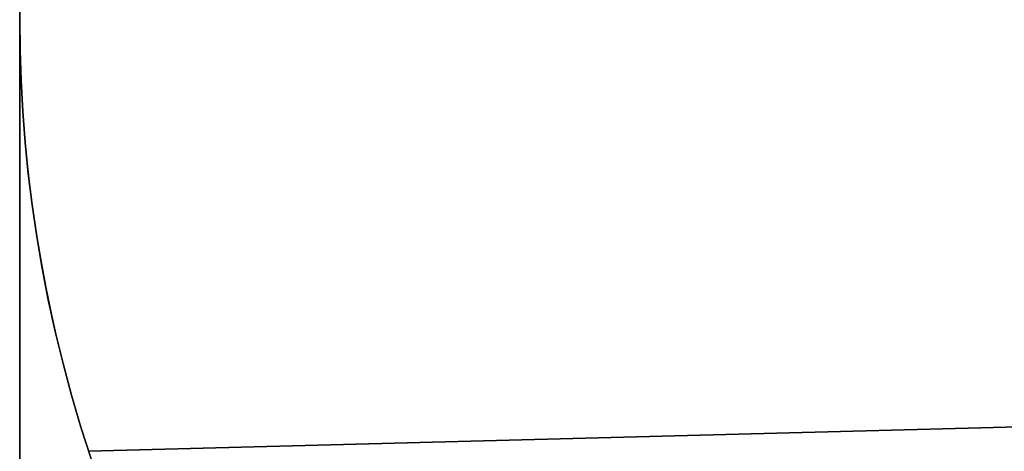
# Model space of a CAD drawing. Header units: millimetres. Extents: x -15 to 7, y 1 to 148.
# Tile 14 of 256: x -7.845 to -7.276, y 12.63 to 12.879. Entities that reach past the tile are written whole.
import ezdxf

# ---------------------------------------------------------------- set-up
doc = ezdxf.new("R2010")
doc.units = ezdxf.units.MM
doc.header["$MEASUREMENT"] = 0
doc.layers.add('Default', color=7, linetype='Continuous', true_color=0x000000)

msp = doc.modelspace()

# ---------------------------------------------------------------- linework, layer by layer
at = {"layer": 'Default', "color": 254, "true_color": 0xcad1ee}
for points in [[(-7.845, 8.20198), (-7.845, 103.34668)], [(-7.845, 69.82698), (-7.845, 8.24144)], [(-7.80372, 12.62558), (-7.80961, 12.64392), (-7.81502, 12.6623), (-7.81996, 12.68068), (-7.82444, 12.69906), (-7.82846, 12.71741), (-7.83202, 12.73573), (-7.83513, 12.754), (-7.83781, 12.77221), (-7.84004, 12.79033), (-7.84185, 12.80835), (-7.84324, 12.82627), (-7.84423, 12.84407), (-7.84481, 12.86173), (-7.845, 12.87925)], [(-7.845, 12.87925), (-7.84481, 12.86173), (-7.84423, 12.84407), (-7.84324, 12.82627), (-7.84185, 12.80835), (-7.84004, 12.79033), (-7.83781, 12.77221), (-7.83513, 12.754), (-7.83202, 12.73573), (-7.82846, 12.71741), (-7.82444, 12.69906), (-7.81996, 12.68068), (-7.81502, 12.6623), (-7.80961, 12.64392), (-7.80372, 12.62558)], [(-7.845, 12.87925), (-7.84486, 12.8642), (-7.84443, 12.84905), (-7.84371, 12.83379), (-7.84269, 12.81844), (-7.84136, 12.803), (-7.83972, 12.78748), (-7.83776, 12.77189), (-7.83549, 12.75623), (-7.83288, 12.74053), (-7.82994, 12.72478), (-7.82667, 12.70899), (-7.82306, 12.69318), (-7.81911, 12.67736), (-7.81481, 12.66154), (-7.81016, 12.64572), (-7.80515, 12.62992)], [(-5.19078, 12.69838), (-7.80515, 12.62992)], [(-5.19078, 12.69838), (-7.80515, 12.62992)], [(-5.19078, 12.69838), (-7.80515, 12.62992)], [(-5.19078, 12.69838), (-7.80515, 12.62992)], [(-5.19078, 12.69838), (-7.80515, 12.62992)], [(-5.19078, 12.69838), (-7.80515, 12.62992)], [(-5.19078, 12.69838), (-7.80515, 12.62992)], [(-5.19078, 12.69838), (-7.80515, 12.62992)], [(-5.19078, 12.69838), (-7.80515, 12.62992)], [(-5.19078, 12.69838), (-7.80515, 12.62992)], [(-7.80515, 12.62992), (-5.19078, 12.69838)], [(-7.80515, 12.62992), (-5.19078, 12.69838)], [(-7.80515, 12.62992), (-5.19078, 12.69838)], [(-7.80515, 12.62992), (-5.19078, 12.69838)], [(-7.80515, 12.62992), (-5.19078, 12.69838)], [(-7.80515, 12.62992), (-5.19078, 12.69838)], [(-7.80515, 12.62992), (-5.19078, 12.69838)], [(-7.80515, 12.62992), (-5.19078, 12.69838)], [(-7.80515, 12.62992), (-5.19078, 12.69838)], [(-7.80515, 12.62992), (-5.19078, 12.69838)], [(-7.80515, 12.62992), (-5.19078, 12.69838)], [(-7.80515, 12.62992), (-5.19078, 12.69838)], [(-7.80515, 12.62992), (-5.19078, 12.69838)], [(-7.80515, 12.62992), (-5.19078, 12.69838)], [(-7.80515, 12.62992), (-5.19078, 12.69838)], [(-7.80515, 12.62992), (-5.19078, 12.69838)], [(-7.80515, 12.62992), (-5.19078, 12.69838)], [(-7.80515, 12.62992), (-5.19078, 12.69838)], [(-7.80515, 12.62992), (-5.19078, 12.69838)], [(-5.345, 12.69434), (-7.80515, 12.62992)], [(-5.345, 12.69434), (-7.80515, 12.62992)], [(-5.345, 12.69434), (-7.80515, 12.62992)], [(-5.345, 12.69434), (-7.80515, 12.62992)], [(-5.345, 12.69434), (-7.80515, 12.62992)], [(-5.345, 12.69434), (-7.80515, 12.62992)], [(-5.345, 12.69434), (-7.80515, 12.62992)], [(-5.345, 12.69434), (-7.80515, 12.62992)], [(-5.345, 12.69434), (-7.80515, 12.62992)], [(-5.345, 12.69434), (-7.80515, 12.62992)]]:
    msp.add_lwpolyline(points, dxfattribs=at)
at = {"layer": 'Default', "color": 254, "true_color": 0xcad1ee, "extrusion": (1, 0, 0)}
for points in [[(13.11091, -102.76454), (13.04655, -102.76383), (12.98163, -102.76166), (12.91621, -102.758), (12.85034, -102.75281), (12.78405, -102.74606), (12.7174, -102.73772), (12.65044, -102.72775), (12.58322, -102.71613), (12.51581, -102.70283), (12.44825, -102.68782), (12.38061, -102.67108), (12.31296, -102.6526), (12.24534, -102.63236), (12.17784, -102.61034), (12.11052, -102.58653), (12.04344, -102.56093), (11.97667, -102.53353), (11.91029, -102.50434), (11.84436, -102.47335), (11.77896, -102.44057), (11.71415, -102.40601), (11.65001, -102.36969), (11.5866, -102.33162), (11.52401, -102.29183), (11.46228, -102.25034), (11.40151, -102.20718), (11.34174, -102.16237), (11.28305, -102.11597), (11.2255, -102.068), (11.16915, -102.01851), (11.11407, -101.96754), (11.0603, -101.91515), (11.00791, -101.86139), (10.95695, -101.8063), (10.90746, -101.74996), (10.85949, -101.69241), (10.81308, -101.63372), (10.76828, -101.57395), (10.72512, -101.51317), (10.68363, -101.45145), (10.64384, -101.38885), (10.60577, -101.32545), (10.56945, -101.26131), (10.53489, -101.1965), (10.50211, -101.13109), (10.47112, -101.06517), (10.44193, -100.99878), (10.41453, -100.93202), (10.38893, -100.86494), (10.36512, -100.79761), (10.3431, -100.73011), (10.32286, -100.6625), (10.30438, -100.59485), (10.28764, -100.52721), (10.27263, -100.45965), (10.25933, -100.39224), (10.24771, -100.32502), (10.23774, -100.25806), (10.22939, -100.19141), (10.22265, -100.12512), (10.21746, -100.05924), (10.2138, -99.99383), (10.21163, -99.92891), (10.21091, -99.86454), (10.21163, -99.80018), (10.2138, -99.73526), (10.21746, -99.66984), (10.22265, -99.60397), (10.22939, -99.53768), (10.23774, -99.47103), (10.24771, -99.40407), (10.25933, -99.33685), (10.27263, -99.26944), (10.28764, -99.20188), (10.30438, -99.13424), (10.32286, -99.06658), (10.3431, -98.99897), (10.36512, -98.93147), (10.38893, -98.86415), (10.41453, -98.79707), (10.44193, -98.7303), (10.47112, -98.66392), (10.50211, -98.59799), (10.53489, -98.53259), (10.56945, -98.46778), (10.60577, -98.40364), (10.64384, -98.34023), (10.68363, -98.27764), (10.72512, -98.21591), (10.76828, -98.15514), (10.81308, -98.09537), (10.85949, -98.03668), (10.90746, -97.97913), (10.95695, -97.92278), (11.00791, -97.8677), (11.0603, -97.81393), (11.11407, -97.76154), (11.16915, -97.71058), (11.2255, -97.66109), (11.28305, -97.61312), (11.34174, -97.56671), (11.40151, -97.52191), (11.46228, -97.47875), (11.52401, -97.43726), (11.5866, -97.39746), (11.65001, -97.3594), (11.71415, -97.32308), (11.77896, -97.28852), (11.84436, -97.25574), (11.91029, -97.22475), (11.97667, -97.19556), (12.04344, -97.16816), (12.11052, -97.14256), (12.17784, -97.11875), (12.24534, -97.09673), (12.31296, -97.07649), (12.38061, -97.058), (12.44825, -97.04127), (12.51581, -97.02626), (12.58322, -97.01296), (12.65044, -97.00134), (12.7174, -96.99137), (12.78405, -96.98302), (12.85034, -96.97627), (12.91621, -96.97109), (12.98163, -96.96743), (13.04655, -96.96526), (13.11091, -96.96454)], [(12.87925, -88.18122), (12.87821, -88.25042), (12.87507, -88.31977), (12.86983, -88.38919), (12.86246, -88.45858), (12.85298, -88.52784), (12.84137, -88.59687), (12.82766, -88.66558), (12.81185, -88.73387), (12.79397, -88.80165), (12.77404, -88.86882), (12.75209, -88.93529), (12.72816, -89.00097), (12.7023, -89.06578), (12.67455, -89.12962), (12.64497, -89.19242), (12.6136, -89.2541)], [(12.87925, -88.18122), (12.87925, -38.13162)], [(12.62992, -60.00676), (12.62992, -58.15676)], [(12.62992, -56.00676), (12.62992, -54.15676)], [(12.62992, -52.00676), (12.62992, -50.15676)], [(12.62992, -48.00676), (12.62992, -46.15676)], [(12.62992, -84.00676), (12.62992, -82.15676)], [(12.62992, -76.00676), (12.62992, -74.15676)], [(12.62992, -72.00676), (12.62992, -70.15676)], [(12.62992, -68.00676), (12.62992, -66.15676)], [(12.62992, -64.00676), (12.62992, -62.15676)]]:
    msp.add_lwpolyline(points, dxfattribs=at)
at = {"layer": 'Default', "color": 254, "true_color": 0xcad1ee, "extrusion": (1, 2.95629e-14, 1.33327e-14)}
msp.add_lwpolyline([(12.87925, -38.13162), (12.87753, -38.0173), (12.87235, -37.90271), (12.86368, -37.78802), (12.85151, -37.67338), (12.83584, -37.55895), (12.81667, -37.4449), (12.79401, -37.33138), (12.76789, -37.21855), (12.73835, -37.10656), (12.70542, -36.99559), (12.66916, -36.88577), (12.62963, -36.77725), (12.5869, -36.67019), (12.54105, -36.56471), (12.49217, -36.46095), (12.44035, -36.35905)], dxfattribs=at)
at = {"layer": 'Default', "color": 254, "true_color": 0xcad1ee, "extrusion": (-9.5684e-06, 0.240338, 0.970689)}
msp.add_lwpolyline([(7.84449, -33.76272), (7.8443, -33.74523), (7.84373, -33.72758), (7.84276, -33.70981), (7.84137, -33.69192), (7.83958, -33.67392), (7.83735, -33.65582), (7.83469, -33.63764), (7.8316, -33.6194), (7.82805, -33.6011), (7.82405, -33.58277), (7.81959, -33.56442), (7.81466, -33.54606), (7.80927, -33.52771), (7.80341, -33.50939), (7.79707, -33.49112), (7.79025, -33.47292), (7.78296, -33.45479), (7.77519, -33.43677), (7.76694, -33.41886), (7.75821, -33.40109), (7.74902, -33.38348), (7.73935, -33.36604), (7.72922, -33.34879), (7.71863, -33.33175), (7.70759, -33.31494), (7.69611, -33.29838), (7.68418, -33.28208), (7.67183, -33.26606), (7.65906, -33.25034), (7.64589, -33.23493), (7.63232, -33.21985), (7.61836, -33.20512), (7.60404, -33.19074), (7.58936, -33.17674), (7.57434, -33.16312), (7.559, -33.1499), (7.54335, -33.13709), (7.5274, -33.12469), (7.51118, -33.11273), (7.49469, -33.10121), (7.47797, -33.09013), (7.46102, -33.0795), (7.44387, -33.06933), (7.42653, -33.05963), (7.40902, -33.05039), (7.39136, -33.04162), (7.37356, -33.03333), (7.35566, -33.02551), (7.33765, -33.01817), (7.31957, -33.0113), (7.30143, -33.0049), (7.28324, -32.99898), (7.26503, -32.99352), (7.24682, -32.98853), (7.2286, -32.984), (7.21042, -32.97992), (7.19227, -32.97629), (7.17417, -32.97311), (7.15614, -32.97036), (7.1382, -32.96804), (7.12035, -32.96613), (7.10261, -32.96464), (7.08499, -32.96356), (7.0675, -32.96286)], dxfattribs=at)
at = {"layer": 'Default', "color": 254, "true_color": 0xcad1ee, "extrusion": (1.69519e-05, -0.240331, 0.970691)}
msp.add_lwpolyline([(-7.8441, 3.44946), (-7.84392, 3.43196), (-7.84335, 3.41432), (-7.84238, 3.39654), (-7.841, 3.37865), (-7.83921, 3.36064), (-7.83698, 3.34254), (-7.83433, 3.32436), (-7.83124, 3.30612), (-7.82769, 3.28782), (-7.8237, 3.26948), (-7.81924, 3.25113), (-7.81432, 3.23276), (-7.80893, 3.21441), (-7.80307, 3.19609), (-7.79673, 3.17782), (-7.78992, 3.15961), (-7.78263, 3.14148), (-7.77486, 3.12345), (-7.76661, 3.10554), (-7.75789, 3.08777), (-7.7487, 3.07015), (-7.73903, 3.0527), (-7.72891, 3.03545), (-7.71832, 3.01841), (-7.70728, 3.0016), (-7.6958, 2.98503), (-7.68387, 2.96873), (-7.67152, 2.9527), (-7.65875, 2.93698), (-7.64558, 2.92156), (-7.63201, 2.90648), (-7.61806, 2.89174), (-7.60373, 2.87736), (-7.58905, 2.86336), (-7.57404, 2.84973), (-7.55869, 2.83651), (-7.54304, 2.82369), (-7.52709, 2.8113), (-7.51086, 2.79933), (-7.49438, 2.7878), (-7.47766, 2.77672), (-7.46071, 2.76609), (-7.44355, 2.75592), (-7.42621, 2.74621), (-7.4087, 2.73697), (-7.39103, 2.7282), (-7.37324, 2.7199), (-7.35533, 2.71208), (-7.33732, 2.70474), (-7.31924, 2.69787), (-7.3011, 2.69147), (-7.28291, 2.68554), (-7.2647, 2.68008), (-7.24647, 2.67509), (-7.22826, 2.67056), (-7.21007, 2.66648), (-7.19192, 2.66285), (-7.17382, 2.65966), (-7.15579, 2.65691), (-7.13784, 2.65459), (-7.11999, 2.65269), (-7.10225, 2.6512), (-7.08462, 2.65011), (-7.06713, 2.64941)], dxfattribs=at)
at = {"layer": 'Default', "color": 254, "true_color": 0xcad1ee}
for points in [[(-7.80515, 12.62992, -60.00676), (-7.80513, 12.62982, -60.01432)], [(-7.80515, 12.62992, -56.00676), (-7.80513, 12.62982, -56.01432)], [(-7.80515, 12.62992, -52.00676), (-7.80513, 12.62982, -52.01432)], [(-7.80515, 12.62992, -48.00676), (-7.80513, 12.62982, -48.01432)], [(-7.80515, 12.62992, -84.00676), (-7.80513, 12.62982, -84.01432)], [(-7.80515, 12.62992, -76.00676), (-7.80513, 12.62982, -76.01432)], [(-7.80515, 12.62992, -72.00676), (-7.80513, 12.62982, -72.01432)], [(-7.80515, 12.62992, -68.00676), (-7.80513, 12.62982, -68.01432)], [(-7.80515, 12.62992, -64.00676), (-7.80513, 12.62982, -64.01432)], [(-7.8051, 12.62976, -60.01643), (-7.80515, 12.62992, -60.00676)], [(-7.80515, 12.62992, -58.15676), (-7.80514, 12.62988, -58.15176)], [(-7.8051, 12.62976, -56.01643), (-7.80515, 12.62992, -56.00676)], [(-7.80515, 12.62992, -54.15676), (-7.80514, 12.62988, -54.15176)], [(-7.8051, 12.62976, -52.01643), (-7.80515, 12.62992, -52.00676)], [(-7.80515, 12.62992, -50.15676), (-7.80514, 12.62988, -50.15176)], [(-7.8051, 12.62976, -48.01643), (-7.80515, 12.62992, -48.00676)], [(-7.80515, 12.62992, -46.15676), (-7.80514, 12.62988, -46.15176)], [(-7.8051, 12.62976, -84.01643), (-7.80515, 12.62992, -84.00676)], [(-7.80515, 12.62992, -82.15676), (-7.80514, 12.62988, -82.15176)], [(-7.8051, 12.62976, -76.01643), (-7.80515, 12.62992, -76.00676)], [(-7.80515, 12.62992, -74.15676), (-7.80514, 12.62988, -74.15176)], [(-7.8051, 12.62976, -72.01643), (-7.80515, 12.62992, -72.00676)], [(-7.80515, 12.62992, -70.15676), (-7.80514, 12.62988, -70.15176)], [(-7.8051, 12.62976, -68.01643), (-7.80515, 12.62992, -68.00676)], [(-7.80515, 12.62992, -66.15676), (-7.80514, 12.62988, -66.15176)], [(-7.8051, 12.62976, -64.01643), (-7.80515, 12.62992, -64.00676)], [(-7.80515, 12.62992, -62.15676), (-7.80514, 12.62988, -62.15176)], [(-7.80512, 12.62982, -62.14903), (-7.80515, 12.62992, -62.15676)], [(-7.80512, 12.62982, -66.14903), (-7.80515, 12.62992, -66.15676)], [(-7.80512, 12.62982, -70.14903), (-7.80515, 12.62992, -70.15676)], [(-7.80512, 12.62982, -74.14903), (-7.80515, 12.62992, -74.15676)], [(-7.80512, 12.62982, -82.14903), (-7.80515, 12.62992, -82.15676)], [(-7.80512, 12.62982, -46.14903), (-7.80515, 12.62992, -46.15676)], [(-7.80512, 12.62982, -50.14903), (-7.80515, 12.62992, -50.15676)], [(-7.80512, 12.62982, -54.14903), (-7.80515, 12.62992, -54.15676)], [(-7.80512, 12.62982, -58.14903), (-7.80515, 12.62992, -58.15676)]]:
    msp.add_polyline3d(points, dxfattribs=at)

doc.saveas('drawing.dxf')
